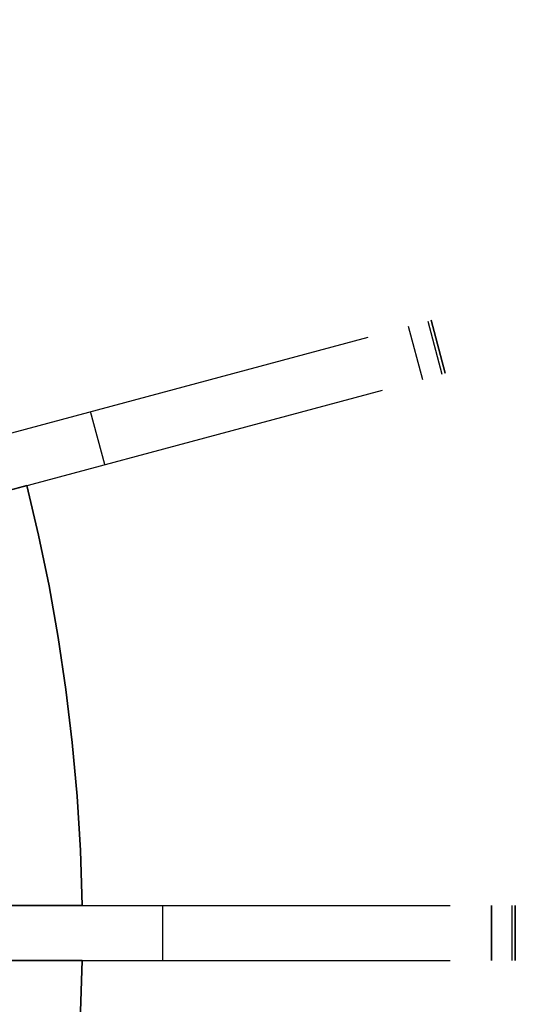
# Model space of a CAD drawing. Header units: millimetres. Extents: x 219 to 1209, y -2752 to -1762.
# Tile 24 of 27: x 1100 to 1209, y -2273 to -2058. Entities that reach past the tile are written whole.
import ezdxf

# ---------------------------------------------------------------- set-up
doc = ezdxf.new("R2010")
doc.units = ezdxf.units.MM

msp = doc.modelspace()

# ---------------------------------------------------------------- linework, layer by layer
at = {"extrusion": (-0.04651748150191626, 0.9866617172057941, -0.1559960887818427)}
for points in [[(-907.5730630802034, -1133.305639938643), (-1043.183012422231, -684.6043195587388)], [(-1048.686939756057, -686.2677586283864), (-913.07699041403, -1134.96907900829)]]:
    msp.add_lwpolyline(points, dxfattribs=at)
at = {"extrusion": (-0.2838240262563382, 0.9214179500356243, 0.2653919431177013)}
msp.add_lwpolyline([(-493.8606188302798, 410.8275967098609), (-264.2050883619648, 608.6940432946)], dxfattribs=at)
at = {"extrusion": (-0.04651748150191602, 0.9866617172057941, -0.1559960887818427)}
msp.add_lwpolyline([(-1045.934976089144, -685.4360390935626), (-910.3250267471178, -1134.137359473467)], dxfattribs=at)
at = {"extrusion": (-0.2838240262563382, 0.9214179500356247, 0.2653919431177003)}
msp.add_lwpolyline([(-265.5425083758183, 610.2463322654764), (-495.1980388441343, 412.3798856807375)], dxfattribs=at)
at = {"extrusion": (-0.2838240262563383, 0.9214179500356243, 0.2653919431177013)}
msp.add_lwpolyline([(-266.8799283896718, 611.7986212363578), (-496.5354588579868, 413.9321746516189)], dxfattribs=at)
at = {"extrusion": (-0.1541391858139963, 0.9795624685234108, 0.1292226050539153)}
msp.add_lwpolyline([(-840.7139836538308, 102.7617807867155), (-606.4467185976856, 295.1458806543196)], dxfattribs=at)
at = {"extrusion": (-0.0265932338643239, 0.9964435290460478, -0.07995682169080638)}
msp.add_lwpolyline([(-984.1745565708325, -984.0430333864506), (-1132.584636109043, -539.4112963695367)], dxfattribs=at)
at = {"extrusion": (-0.2588190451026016, 0.9659258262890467, -2.906904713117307e-14)}
msp.add_lwpolyline([(-600.2809860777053, -204.7710765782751), (-600.2727824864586, -204.2918759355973), (-600.2481813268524, -203.8132368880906), (-600.2072114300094, -203.3357203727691), (-600.149920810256, -202.8598860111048), (-600.0763766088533, -202.386291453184), (-599.9866650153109, -201.9154917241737), (-599.8808911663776, -201.4480385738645), (-599.7591790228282, -200.9844798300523), (-599.6216712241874, -200.525358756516), (-599.4685289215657, -200.071213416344), (-599.2999315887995, -199.6225760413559), (-599.1160768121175, -199.1799724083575), (-598.9171800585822, -198.7439212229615), (-598.7034744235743, -198.3149335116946), (-598.475210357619, -197.8935120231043), (-598.2326553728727, -197.4801506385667), (-597.9760937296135, -197.0753337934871), (-597.7058261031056, -196.6795359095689), (-597.422169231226, -196.2932208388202), (-597.1254555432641, -195.9168413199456), (-596.8160327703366, -195.5508384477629), (-596.4942635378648, -195.1956411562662), (-596.1605249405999, -194.8516657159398), (-595.8152081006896, -194.5193152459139), (-595.4587177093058, -194.198979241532), (-595.091471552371, -193.8910331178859)], dxfattribs=at)
for points in [[(1185.384605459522, -2124.658688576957), (1188.490434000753, -2136.249798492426)], [(1189.66054135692, -2123.512955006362), (1192.766369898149, -2135.104064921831)], [(1190.397291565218, -2123.315543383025), (1193.503120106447, -2134.906653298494)], [(1190.397291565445, -2123.315543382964), (1193.503120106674, -2134.906653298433)], [(1191.836577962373, -2128.687033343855), (1190.397291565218, -2123.315543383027)], [(1193.503120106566, -2134.906653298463), (1190.397291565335, -2123.315543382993)], [(1064.156053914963, -2157.141781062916), (1176.646699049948, -2127.000003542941)], [(1067.261882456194, -2168.732890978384), (1179.752527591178, -2138.591113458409)], [(1119.061973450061, -2154.85309842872), (1115.956144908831, -2143.261988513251)], [(1101.991743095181, -2159.427052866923), (1090.444102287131, -2162.521233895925)], [(1090.444102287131, -2162.521233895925), (1101.991743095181, -2159.427052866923)], [(1101.991743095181, -2159.427052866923), (1090.444102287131, -2162.521233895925)], [(1101.991743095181, -2159.427052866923), (1090.444102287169, -2162.521233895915)], [(1114.066964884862, -2251.147468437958), (1113.707591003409, -2239.165877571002), (1112.997337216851, -2227.306862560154), (1111.946709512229, -2215.584047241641), (1110.566791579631, -2204.010170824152), (1108.869166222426, -2192.597069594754), (1106.865837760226, -2181.355665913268), (1104.56915610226, -2170.295964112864), (1101.99174309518, -2159.427052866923)], [(1114.066964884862, -2251.147468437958), (1113.707591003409, -2239.165877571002), (1112.997337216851, -2227.306862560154), (1111.946709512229, -2215.584047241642), (1110.566791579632, -2204.010170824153), (1108.869166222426, -2192.597069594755), (1106.865837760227, -2181.355665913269), (1104.56915610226, -2170.295964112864), (1101.99174309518, -2159.427052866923)], [(1101.991743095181, -2159.427052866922), (1104.56915610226, -2170.295964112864), (1106.865837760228, -2181.355665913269), (1108.869166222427, -2192.597069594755), (1110.566791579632, -2204.010170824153), (1111.946709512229, -2215.584047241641), (1112.997337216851, -2227.306862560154), (1113.707591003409, -2239.165877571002), (1114.066964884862, -2251.147468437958)], [(1101.991743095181, -2159.427052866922), (1104.56915610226, -2170.295964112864), (1106.865837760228, -2181.355665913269), (1108.869166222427, -2192.597069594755), (1110.566791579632, -2204.010170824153), (1111.946709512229, -2215.584047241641), (1112.997337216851, -2227.306862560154), (1113.707591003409, -2239.165877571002), (1114.066964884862, -2251.147468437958)], [(1101.991743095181, -2159.427052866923), (1104.56915610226, -2170.295964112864), (1106.865837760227, -2181.355665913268), (1108.869166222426, -2192.597069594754), (1110.566791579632, -2204.010170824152), (1111.946709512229, -2215.584047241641), (1112.997337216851, -2227.306862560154), (1113.707591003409, -2239.165877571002), (1114.066964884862, -2251.147468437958)], [(1101.991743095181, -2159.427052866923), (1104.56915610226, -2170.295964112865), (1106.865837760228, -2181.355665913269), (1108.869166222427, -2192.597069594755), (1110.566791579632, -2204.010170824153), (1111.946709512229, -2215.584047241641), (1112.997337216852, -2227.306862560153), (1113.707591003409, -2239.165877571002), (1114.066964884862, -2251.147468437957)], [(1078.111967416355, -2251.147468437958), (1102.111967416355, -2251.147468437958)], [(1102.111967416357, -2251.147468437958), (1078.111967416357, -2251.147468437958)], [(1078.111967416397, -2251.147468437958), (1102.111967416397, -2251.147468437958)], [(1102.111967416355, -2251.147468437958), (1078.111967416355, -2251.147468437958)], [(1078.111967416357, -2251.147468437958), (1194.570852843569, -2251.147468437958)], [(1102.111967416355, -2251.147468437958), (1114.066964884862, -2251.147468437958)], [(1114.066964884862, -2251.147468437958), (1102.111967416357, -2251.147468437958)], [(1102.111967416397, -2251.147468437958), (1114.066964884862, -2251.147468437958)], [(1114.066964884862, -2251.147468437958), (1102.111967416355, -2251.147468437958)], [(1131.739367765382, -2263.147468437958), (1131.739367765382, -2251.147468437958)], [(1203.616999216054, -2251.147468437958), (1203.616999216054, -2263.147468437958)], [(1203.616999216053, -2263.147468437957), (1203.616999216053, -2251.147468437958)], [(1208.043773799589, -2251.147468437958), (1208.043773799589, -2263.147468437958)], [(1208.806513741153, -2251.147468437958), (1208.806513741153, -2263.147468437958)], [(1208.806513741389, -2251.147468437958), (1208.806513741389, -2263.147468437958)], [(1208.806513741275, -2263.147468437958), (1208.806513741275, -2251.147468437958)], [(1102.111967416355, -2263.147468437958), (1078.111967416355, -2263.147468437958)], [(1078.111967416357, -2263.147468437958), (1102.111967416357, -2263.147468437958)], [(1102.111967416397, -2263.147468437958), (1078.111967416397, -2263.147468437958)], [(1102.111967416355, -2263.147468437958), (1078.111967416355, -2263.147468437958)], [(1078.111967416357, -2263.147468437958), (1194.570852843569, -2263.147468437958)], [(1101.991743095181, -2354.867884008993), (1104.745678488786, -2343.201543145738), (1107.128964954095, -2331.562787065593), (1109.148224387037, -2319.967494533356), (1110.81086566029, -2308.430839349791), (1112.125013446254, -2296.967252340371), (1113.099436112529, -2285.590390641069), (1113.743473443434, -2274.313114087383), (1114.066964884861, -2263.147468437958)], [(1101.991743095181, -2354.867884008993), (1104.745678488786, -2343.201543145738), (1107.128964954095, -2331.562787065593), (1109.148224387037, -2319.967494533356), (1110.81086566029, -2308.430839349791), (1112.125013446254, -2296.967252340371), (1113.099436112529, -2285.590390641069), (1113.743473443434, -2274.313114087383), (1114.066964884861, -2263.147468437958)], [(1101.991743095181, -2354.867884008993), (1104.745678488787, -2343.201543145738), (1107.128964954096, -2331.562787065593), (1109.148224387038, -2319.967494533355), (1110.810865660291, -2308.430839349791), (1112.125013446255, -2296.967252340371), (1113.09943611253, -2285.590390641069), (1113.743473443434, -2274.313114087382), (1114.066964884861, -2263.147468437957)], [(1114.066964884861, -2263.147468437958), (1113.743473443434, -2274.313114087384), (1113.099436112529, -2285.59039064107), (1112.125013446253, -2296.967252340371), (1110.81086566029, -2308.430839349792), (1109.148224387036, -2319.967494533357), (1107.128964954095, -2331.562787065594), (1104.745678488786, -2343.201543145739), (1101.991743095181, -2354.867884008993)], [(1114.066964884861, -2263.147468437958), (1113.743473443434, -2274.313114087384), (1113.099436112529, -2285.590390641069), (1112.125013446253, -2296.967252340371), (1110.81086566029, -2308.430839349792), (1109.148224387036, -2319.967494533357), (1107.128964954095, -2331.562787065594), (1104.745678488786, -2343.201543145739), (1101.99174309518, -2354.867884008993)], [(1114.066964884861, -2263.147468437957), (1113.743473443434, -2274.313114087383), (1113.099436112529, -2285.590390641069), (1112.125013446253, -2296.967252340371), (1110.81086566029, -2308.430839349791), (1109.148224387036, -2319.967494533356), (1107.128964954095, -2331.562787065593), (1104.745678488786, -2343.201543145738), (1101.99174309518, -2354.867884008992)], [(1114.066964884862, -2263.147468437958), (1102.111967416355, -2263.147468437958)], [(1102.111967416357, -2263.147468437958), (1114.066964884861, -2263.147468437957)], [(1114.066964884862, -2263.147468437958), (1102.111967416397, -2263.147468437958)], [(1114.066964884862, -2263.147468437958), (1102.111967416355, -2263.147468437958)]]:
    msp.add_lwpolyline(points)
at = {"extrusion": (-0.2588190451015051, 0.9659258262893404, -2.611335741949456e-13)}
msp.add_lwpolyline([(-599.5182461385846, -368.3239240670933), (-599.6620882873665, -367.882534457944), (-599.7912170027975, -367.4366184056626), (-599.9054902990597, -366.9866662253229), (-600.0047825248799, -366.5331726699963), (-600.0889845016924, -366.0766363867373), (-600.1580036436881, -365.6175593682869), (-600.211764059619, -365.1564464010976), (-600.2502066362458, -364.6938045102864), (-600.273289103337, -364.2301424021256), (-600.2809860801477, -363.7659699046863)], dxfattribs=at)
at = {"extrusion": (1, 0, 0)}
for points in [[(-2123.315543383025, -363.7659699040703), (-2123.315543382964, -204.7710765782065)], [(-2134.906653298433, -204.7710765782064), (-2134.906653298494, -363.7659699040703)], [(-2159.427052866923, -255), (-2159.427052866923, -267)], [(-2159.427052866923, -377), (-2159.427052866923, -389)], [(-2251.147468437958, -255), (-2251.147468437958, -267)], [(-2251.147468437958, -377), (-2251.147468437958, -389)], [(-2263.147468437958, -267), (-2263.147468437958, -255)], [(-2263.147468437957, -389.0000000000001), (-2263.147468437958, -377)]]:
    msp.add_lwpolyline(points, dxfattribs=at)
at = {"extrusion": (-0.1541391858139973, 0.9795624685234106, 0.1292226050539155)}
msp.add_lwpolyline([(-607.0798816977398, 295.9168871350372), (-841.3471467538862, 103.5327872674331)], dxfattribs=at)
at = {"extrusion": (-0.0265932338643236, 0.996443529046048, -0.07995682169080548)}
msp.add_lwpolyline([(-1133.982380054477, -539.8778381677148), (-985.572300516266, -984.5095751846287)], dxfattribs=at)
at = {"extrusion": (-0.2588190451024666, 0.9659258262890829, -1.416635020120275e-14)}
msp.add_lwpolyline([(-595.0914715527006, -193.8910331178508), (-595.4587177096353, -194.1989792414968), (-595.8152081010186, -194.5193152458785), (-596.1605249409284, -194.8516657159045), (-596.4942635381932, -195.1956411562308), (-596.8160327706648, -195.5508384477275), (-597.125455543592, -195.9168413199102), (-597.4221692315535, -196.2932208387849), (-597.7058261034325, -196.6795359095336), (-597.9760937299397, -197.0753337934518), (-598.2326553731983, -197.4801506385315), (-598.4752103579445, -197.8935120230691), (-598.7034744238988, -198.3149335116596), (-598.9171800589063, -198.7439212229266), (-599.1160768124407, -199.1799724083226), (-599.299931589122, -199.6225760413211), (-599.4685289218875, -200.0712134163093), (-599.621671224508, -200.5253587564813), (-599.759179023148, -200.9844798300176), (-599.8808911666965, -201.4480385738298), (-599.9866650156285, -201.915491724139), (-600.07637660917, -202.3862914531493), (-600.1499208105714, -202.85988601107), (-600.2072114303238, -203.3357203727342), (-600.2481813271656, -203.8132368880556), (-600.2727824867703, -204.2918759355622), (-600.2809860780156, -204.7710765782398)], dxfattribs=at)
at = {"extrusion": (-0.2588190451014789, 0.9659258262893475, -9.875809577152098e-14)}
msp.add_lwpolyline([(-600.2809860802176, -363.7659699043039), (-600.2732891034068, -364.2301424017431), (-600.2502066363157, -364.6938045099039), (-600.2117640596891, -365.1564464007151), (-600.1580036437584, -365.6175593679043), (-600.0889845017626, -366.0766363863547), (-600.0047825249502, -366.5331726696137), (-599.90549029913, -366.9866662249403), (-599.7912170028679, -367.4366184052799), (-599.6620882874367, -367.8825344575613), (-599.5182461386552, -368.3239240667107)], dxfattribs=at)
at = {"extrusion": (0, 1, 0)}
for points in [[(-1191.950205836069, -204.7710765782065), (-1191.950205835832, -363.7659699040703)], [(-1203.616999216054, -193.8910331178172), (-968.0343392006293, -3.119956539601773)], [(-1055.434961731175, -811.5320960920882), (-1208.043773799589, -368.3239240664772)], [(-1208.806513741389, -204.7710765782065), (-1208.798310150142, -204.2918759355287), (-1208.773708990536, -203.813236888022), (-1208.732739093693, -203.3357203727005), (-1208.67544847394, -202.8598860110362), (-1208.601904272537, -202.3862914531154), (-1208.512192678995, -201.9154917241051), (-1208.406418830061, -201.4480385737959), (-1208.284706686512, -200.9844798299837), (-1208.147198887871, -200.5253587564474), (-1207.99405658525, -200.0712134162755), (-1207.825459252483, -199.6225760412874), (-1207.641604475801, -199.179972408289), (-1207.442707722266, -198.7439212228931), (-1207.229002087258, -198.3149335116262), (-1207.000738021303, -197.8935120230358), (-1206.758183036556, -197.4801506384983), (-1206.501621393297, -197.0753337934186), (-1206.231353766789, -196.6795359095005), (-1205.94769689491, -196.2932208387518), (-1205.650983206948, -195.9168413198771), (-1205.34156043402, -195.5508384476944), (-1205.019791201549, -195.1956411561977), (-1204.686052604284, -194.8516657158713), (-1204.340735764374, -194.5193152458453), (-1203.98424537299, -194.1989792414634), (-1203.616999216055, -193.8910331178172)], [(-1208.04377379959, -368.3239240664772), (-1208.187615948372, -367.8825344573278), (-1208.316744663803, -367.4366184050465), (-1208.431017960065, -366.9866662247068), (-1208.530310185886, -366.5331726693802), (-1208.614512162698, -366.0766363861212), (-1208.683531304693, -365.6175593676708), (-1208.737291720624, -365.1564464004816), (-1208.775734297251, -364.6938045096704), (-1208.798816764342, -364.2301424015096), (-1208.806513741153, -363.7659699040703)], [(-1208.806513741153, -363.7659699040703), (-1208.806513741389, -204.7710765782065)], [(-968.0343392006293, -3.119956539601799), (-1203.616999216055, -193.8910331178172)], [(-1208.043773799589, -368.3239240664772), (-1055.434961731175, -811.5320960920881)], [(-1203.616999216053, -193.8910331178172), (-1203.984245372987, -194.1989792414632), (-1204.34073576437, -194.519315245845), (-1204.686052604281, -194.8516657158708), (-1205.019791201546, -195.1956411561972), (-1205.341560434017, -195.5508384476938), (-1205.650983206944, -195.9168413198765), (-1205.947696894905, -196.2932208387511), (-1206.231353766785, -196.6795359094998), (-1206.501621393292, -197.075333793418), (-1206.758183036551, -197.4801506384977), (-1207.000738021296, -197.8935120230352), (-1207.229002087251, -198.3149335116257), (-1207.442707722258, -198.7439212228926), (-1207.641604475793, -199.1799724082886), (-1207.825459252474, -199.6225760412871), (-1207.99405658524, -200.0712134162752), (-1208.14719888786, -200.5253587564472), (-1208.2847066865, -200.9844798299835), (-1208.406418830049, -201.4480385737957), (-1208.512192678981, -201.9154917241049), (-1208.601904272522, -202.3862914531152), (-1208.675448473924, -202.8598860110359), (-1208.732739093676, -203.3357203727), (-1208.773708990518, -203.8132368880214), (-1208.798310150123, -204.2918759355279), (-1208.806513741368, -204.7710765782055)], [(-1208.806513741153, -363.7659699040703), (-1208.798816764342, -364.2301424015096), (-1208.775734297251, -364.6938045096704), (-1208.737291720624, -365.1564464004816), (-1208.683531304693, -365.6175593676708), (-1208.614512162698, -366.0766363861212), (-1208.530310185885, -366.5331726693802), (-1208.431017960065, -366.9866662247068), (-1208.316744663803, -367.4366184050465), (-1208.187615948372, -367.8825344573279), (-1208.04377379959, -368.3239240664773)], [(-1208.806513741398, -204.7710765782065), (-1208.806513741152, -363.7659699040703)], [(-968.0343392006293, -3.119956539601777), (-1203.616999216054, -193.8910331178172)], [(-1208.043773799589, -368.3239240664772), (-1055.434961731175, -811.5320960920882)], [(-1203.616999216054, -193.8910331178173), (-1203.984245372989, -194.1989792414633), (-1204.340735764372, -194.519315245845), (-1204.686052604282, -194.851665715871), (-1205.019791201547, -195.1956411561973), (-1205.341560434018, -195.550838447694), (-1205.650983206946, -195.9168413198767), (-1205.947696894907, -196.2932208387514), (-1206.231353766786, -196.6795359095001), (-1206.501621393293, -197.0753337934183), (-1206.758183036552, -197.4801506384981), (-1207.000738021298, -197.8935120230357), (-1207.229002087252, -198.3149335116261), (-1207.44270772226, -198.7439212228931), (-1207.641604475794, -199.1799724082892), (-1207.825459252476, -199.6225760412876), (-1207.994056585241, -200.0712134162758), (-1208.147198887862, -200.5253587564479), (-1208.284706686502, -200.9844798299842), (-1208.40641883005, -201.4480385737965), (-1208.512192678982, -201.9154917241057), (-1208.601904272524, -202.386291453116), (-1208.675448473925, -202.8598860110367), (-1208.732739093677, -203.3357203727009), (-1208.773708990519, -203.8132368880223), (-1208.798310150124, -204.2918759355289), (-1208.806513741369, -204.7710765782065)], [(-1208.806513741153, -363.7659699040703), (-1208.798816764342, -364.2301424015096), (-1208.775734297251, -364.6938045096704), (-1208.737291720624, -365.1564464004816), (-1208.683531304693, -365.6175593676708), (-1208.614512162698, -366.0766363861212), (-1208.530310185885, -366.5331726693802), (-1208.431017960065, -366.9866662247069), (-1208.316744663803, -367.4366184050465), (-1208.187615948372, -367.8825344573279), (-1208.04377379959, -368.3239240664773)], [(-1208.806513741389, -204.7710765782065), (-1208.806513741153, -363.7659699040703)]]:
    msp.add_lwpolyline(points, dxfattribs=at)
at = {"extrusion": (-0.02659323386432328, 0.996443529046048, -0.07995682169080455)}
msp.add_lwpolyline([(-1135.38012399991, -540.3443799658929), (-986.9700444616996, -984.976116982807)], dxfattribs=at)
at = {"extrusion": (-0.258819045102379, 0.9659258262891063, 6.94701336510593e-14)}
msp.add_lwpolyline([(-595.091471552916, -193.8910331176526), (-595.4587177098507, -194.1989792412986), (-595.815208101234, -194.5193152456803), (-596.1605249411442, -194.8516657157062), (-596.4942635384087, -195.1956411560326), (-596.8160327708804, -195.5508384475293), (-597.1254555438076, -195.9168413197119), (-597.4221692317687, -196.2932208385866), (-597.705826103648, -196.6795359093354), (-597.9760937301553, -197.0753337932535), (-598.232655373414, -197.4801506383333), (-598.4752103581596, -197.8935120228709), (-598.7034744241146, -198.3149335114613), (-598.9171800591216, -198.7439212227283), (-599.1160768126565, -199.1799724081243), (-599.2999315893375, -199.6225760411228), (-599.468528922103, -200.071213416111), (-599.6216712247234, -200.525358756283), (-599.7591790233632, -200.9844798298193), (-599.880891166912, -201.4480385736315), (-599.9866650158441, -201.9154917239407), (-600.0763766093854, -202.386291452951), (-600.149920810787, -202.8598860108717), (-600.2072114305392, -203.3357203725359), (-600.248181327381, -203.8132368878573), (-600.272782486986, -204.2918759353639), (-600.2809860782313, -204.7710765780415)], dxfattribs=at)
at = {"extrusion": (-0.2588190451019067, 0.9659258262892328, 3.991587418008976e-14)}
msp.add_lwpolyline([(-600.2809860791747, -363.7659699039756), (-600.2732891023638, -364.230142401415), (-600.2502066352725, -364.6938045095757), (-600.2117640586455, -365.1564464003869), (-600.1580036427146, -365.6175593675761), (-600.0889845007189, -366.0766363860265), (-600.0047825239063, -366.5331726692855), (-599.9054902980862, -366.9866662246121), (-599.791217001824, -367.4366184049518), (-599.6620882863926, -367.8825344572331), (-599.5182461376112, -368.3239240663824)], dxfattribs=at)
at = {"extrusion": (-0.1541391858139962, 0.979562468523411, 0.1292226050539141)}
msp.add_lwpolyline([(-607.7130447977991, 296.6878936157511), (-841.9803098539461, 104.3037937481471)], dxfattribs=at)

doc.saveas('drawing.dxf')
